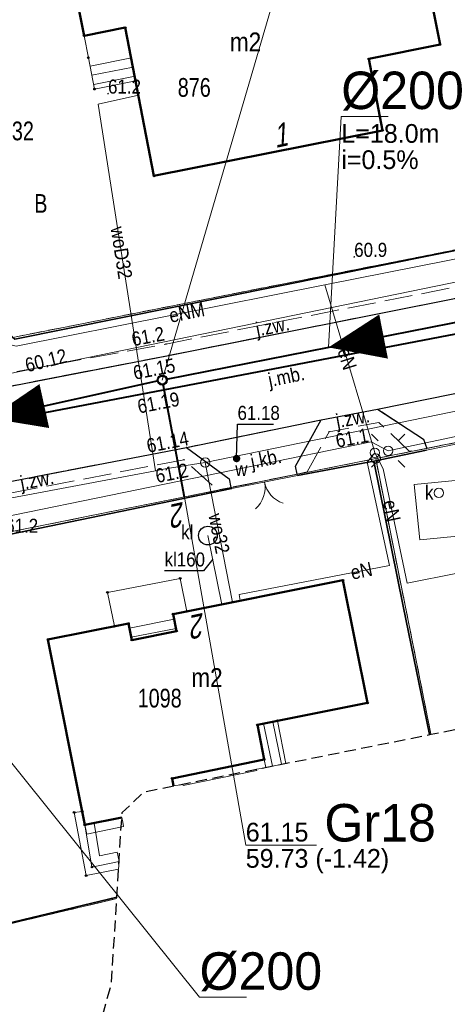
# Model space of a CAD drawing. Header units: metres. Extents: x 6473643 to 6474152, y 5887143 to 5887462.
# Tile 8 of 35: x 6473712 to 6473735, y 5887268 to 5887320. Entities that reach past the tile are written whole.
import ezdxf
from ezdxf.enums import TextEntityAlignment as Align

# ---------------------------------------------------------------- set-up
doc = ezdxf.new("R2010")
doc.units = ezdxf.units.M
doc.header["$MEASUREMENT"] = 0
for name, pattern in [('0.5_0.5', [1, 0.5, -0.5]), ('1.5_0.5', [2, 1.5, -0.5]), ('2', [0.9, 0.6, -0.3]), ('219-500', [0]), ('otob_500', [0])]:
    doc.linetypes.add(name, pattern=pattern)
doc.layers.get('0').update_dxf_attribs({"color": 2, "linetype": 'CONTINUOUS', "lineweight": 5})
for name, color, linetype in [('202-punkt graniczny', 7, 'CONTINUOUS'), ('210-oznaczenie konturu użytku gruntowego', 7, 'CONTINUOUS'), ('211-numer działki ewidencyjnej', 7, 'CONTINUOUS'), ('217-kontur klasyfikacyjny', 7, 'CONTINUOUS'), ('218-kontur użytku gruntowego', 7, 'CONTINUOUS'), ('219-działka ewidencyjna', 7, 'CONTINUOUS'), ('238-Punkt adresowy budynku', 7, 'CONTINUOUS'), ('312-budynek ewidencyjny', 7, 'CONTINUOUS'), ('312-oznaczenie budynku ewidencyjnego', 7, 'CONTINUOUS'), ('312-oznaczenie budynku ewidencyjnego-Atr117', 7, 'CONTINUOUS'), ('352-schody', 7, 'CONTINUOUS'), ('brama', 7, 'CONTINUOUS'), ('jezdnia', 7, 'CONTINUOUS'), ('jezdnia-Atr17', 7, 'CONTINUOUS'), ('komora podziemna', 7, 'CONTINUOUS'), ('krawężnik', 7, 'CONTINUOUS'), ('latarnia', 7, 'CONTINUOUS'), ('ogrodzenie trwałe', 7, 'CONTINUOUS'), ('osadnik  szambo', 7, 'CONTINUOUS'), ('osadnik  szambo-Atr17', 7, 'CONTINUOUS'), ('pikieta naturalna', 7, 'CONTINUOUS'), ('pikieta naturalna-Atr2', 7, 'CONTINUOUS'), ('pikieta sztuczna', 7, 'CONTINUOUS'), ('pikieta sztuczna-Atr2', 7, 'CONTINUOUS'), ('przewód elektroenergetyczny podziemny', 7, 'CONTINUOUS'), ('przewód elektroenergetyczny podziemny-Atr1', 7, 'CONTINUOUS'), ('przewód gazowy', 7, 'CONTINUOUS'), ('przewód kanalizacyjny', 7, 'CONTINUOUS'), ('przewód kanalizacyjny-Atr1', 7, 'CONTINUOUS'), ('przewód wodociągowy', 7, 'CONTINUOUS'), ('przewód wodociągowy-Atr1', 7, 'CONTINUOUS'), ('Punkt budynku', 7, 'CONTINUOUS'), ('rzedna', 7, 'CONTINUOUS'), ('rzedna-Atr2', 7, 'CONTINUOUS'), ('SJ_16_Liczby', 7, 'CONTINUOUS'), ('SJ_27_Wymiary', 7, 'CONTINUOUS'), ('SJ_5_Węzły_1', 7, 'CONTINUOUS'), ('taras', 7, 'CONTINUOUS'), ('właz do komory lub kanału - okrągły', 7, 'CONTINUOUS'), ('właz do komory lub kanału - okrągły-Atr17', 7, 'CONTINUOUS'), ('Zakres', 7, 'CONTINUOUS'), ('zasuwa lub zawór', 7, 'CONTINUOUS'), ('zasuwa lub zawór-Atr17', 7, 'CONTINUOUS')]:
    doc.layers.add(name, color=color, linetype=linetype)
for name, color, linetype, lineweight in [('SJ_19_Opis_Pz_1', 7, 'CONTINUOUS', 20), ('SJ_26_Teksty', 7, 'CONTINUOUS', 20), ('SJ_28_Linie_odn', 7, 'CONTINUOUS', 20), ('SJ_8_KS_GRAWITA_1', 34, 'CONTINUOUS', 40), ('SJ_8_KS_PRZYŁĄCZA', 40, 'CONTINUOUS', 40)]:
    doc.layers.add(name, color=color, linetype=linetype, lineweight=lineweight)
doc.styles.add('OPISOWY', font='GOTHIC.TTF')
doc.styles.get("Standard").update_dxf_attribs({"font": 'Working1250', "width": 0.75})
doc.linetypes.add('902-500', pattern='A,3.75,0,[1,ksztalty.shx,S=0.5,R=0,X=0,Y=0],3.75', length=7.5)

# ---------------------------------------------------------------- blocks, each defined once
blk = doc.blocks.new('PUNKTBUD')
at = {"color": 0}
blk.add_circle((0, 0), 0.045, dxfattribs=at)
blk = doc.blocks.new('202')
at = {"color": 0, "linetype": 'Continuous', "lineweight": 0}
blk.add_circle((0, 0), 0.25, dxfattribs=at)
blk = doc.blocks.new('US22')
at = {"color": 0, "linetype": 'Continuous', "lineweight": 13}
blk.add_circle((0, 0), 0.25, dxfattribs=at)
blk = doc.blocks.new('PW01')
at = {"linetype": 'Continuous', "lineweight": 13}
h = blk.add_hatch(color=0, dxfattribs=at)
edge = h.paths.add_edge_path()
edge.add_arc((0, 0), 0.045, 0, 360)
blk = doc.blocks.new('US15')
at = {"color": 0, "linetype": 'Continuous', "lineweight": 13}
blk.add_circle((0, 0), 0.25, dxfattribs=at)
blk = doc.blocks.new('SUKM')
at = {"color": 0, "linetype": 'Continuous'}
blk.add_circle((0, 0), 0.5, dxfattribs=at)
blk = doc.blocks.new('OK02')
at = {"color": 0, "linetype": 'Continuous', "lineweight": 0}
for centre, start, end in [((-1.5, 0), 0, 60), ((1.5, 0), 120, 180)]:
    blk.add_arc(centre, 1.5, start, end, dxfattribs=at)
blk = doc.blocks.new('US25')
at = {"linetype": 'Continuous', "lineweight": 0}
h = blk.add_hatch(color=0, dxfattribs=at)
edge = h.paths.add_edge_path()
edge.add_arc((0, 0), 0.2, 0, 360)
blk = doc.blocks.new('SM01')
at = {"color": 0, "linetype": 'Continuous', "lineweight": 13}
for p, q in [((-0.53, 0.531), (-0.883, 0.884)), ((0.531, 0.531), (0.884, 0.884)), ((-0.53, -0.53), (-0.883, -0.883)), ((0.531, -0.53), (0.884, -0.883))]:
    blk.add_line(p, q, dxfattribs=at)
blk.add_circle((0, 0), 0.25, dxfattribs=at)

msp = doc.modelspace()

# ---------------------------------------------------------------- linework, layer by layer
at = {"layer": '217-kontur klasyfikacyjny', "color": 3, "linetype": '1.5_0.5', "lineweight": 18, "flags": 128}
msp.add_lwpolyline([(6473717.254, 5887273.267), (6473702, 5887269.66)], dxfattribs=at)
at = {"layer": '218-kontur użytku gruntowego', "color": 3, "linetype": '0.5_0.5', "lineweight": 18, "flags": 128}
for points in [[(6473711.79, 5887303.22), (6473745.5, 5887309.89)], [(6473745.5, 5887309.89), (6473711.79, 5887303.22)], [(6473758.54, 5887302.24), (6473731.08, 5887296.74)], [(6473731.08, 5887296.74), (6473758.54, 5887302.24)], [(6473731.08, 5887296.74), (6473711.47, 5887292.81)], [(6473711.47, 5887292.81), (6473731.08, 5887296.74)], [(6473734.024, 5887282.029), (6473731.08, 5887296.74)], [(6473731.08, 5887296.74), (6473734.024, 5887282.029)], [(6473702, 5887269.66), (6473717.254, 5887273.267)], [(6473717.254, 5887273.267), (6473702, 5887269.66)]]:
    msp.add_lwpolyline(points, dxfattribs=at)
at = {"layer": '219-działka ewidencyjna', "color": 7, "linetype": '219-500', "lineweight": 18, "flags": 128}
for points in [[(6473711.79, 5887303.22), (6473745.5, 5887309.89)], [(6473758.54, 5887302.24), (6473731.08, 5887296.74)], [(6473731.08, 5887296.74), (6473711.47, 5887292.81)], [(6473731.08, 5887296.74), (6473734.024, 5887282.029)], [(6473702, 5887269.66), (6473717.254, 5887273.267)]]:
    msp.add_lwpolyline(points, dxfattribs=at)
at = {"layer": '312-budynek ewidencyjny', "color": 7, "linetype": 'Continuous', "lineweight": 50, "flags": 128}
for points in [[(6473715.51, 5887319.3), (6473714.13, 5887326.26)], [(6473733.72, 5887322.848), (6473734.51, 5887318.83)], [(6473717.71, 5887319.73), (6473715.51, 5887319.3)], [(6473719.24, 5887311.82), (6473717.71, 5887319.73)], [(6473734.51, 5887318.83), (6473730.71, 5887318.06)], [(6473730.71, 5887318.06), (6473731.44, 5887314.25)], [(6473731.44, 5887314.25), (6473719.24, 5887311.82)], [(6473720.26, 5887288.44), (6473729.33, 5887290.25)], [(6473729.33, 5887290.25), (6473730.64, 5887283.7)], [(6473720.45, 5887287.54), (6473720.26, 5887288.44)], [(6473713.58, 5887287.09), (6473717.88, 5887287.94)], [(6473717.88, 5887287.94), (6473718.05, 5887287.06)], [(6473718.05, 5887287.06), (6473720.45, 5887287.54)], [(6473715.55, 5887277.2), (6473713.58, 5887287.09)], [(6473730.64, 5887283.7), (6473724.76, 5887282.53)], [(6473724.76, 5887282.53), (6473725.12, 5887280.69)], [(6473725.12, 5887280.69), (6473720.21, 5887279.68)], [(6473720.21, 5887279.68), (6473720.288, 5887279.278)], [(6473717.524, 5887277.595), (6473715.55, 5887277.2)]]:
    msp.add_lwpolyline(points, dxfattribs=at)
at = {"layer": '352-schody', "color": 7, "linetype": 'Continuous', "lineweight": 18, "flags": 128}
for points in [[(6473715.51, 5887319.3), (6473715.74, 5887318.12), (6473716.07, 5887316.45), (6473718.28, 5887316.89), (6473717.71, 5887319.73)], [(6473715.51, 5887319.3), (6473715.74, 5887318.12), (6473716.07, 5887316.45), (6473718.28, 5887316.89), (6473717.71, 5887319.73)], [(6473717.13, 5887287.79), (6473716.76, 5887289.6), (6473720.64, 5887290.35), (6473720.99, 5887288.59), (6473720.26, 5887288.44), (6473720.45, 5887287.54), (6473718.05, 5887287.06), (6473717.88, 5887287.94)], [(6473717.13, 5887287.79), (6473716.76, 5887289.6), (6473720.64, 5887290.35), (6473720.99, 5887288.59), (6473720.26, 5887288.44), (6473720.45, 5887287.54), (6473718.05, 5887287.06), (6473717.88, 5887287.94)], [(6473726.28, 5887280.48), (6473725.21, 5887280.26), (6473725.12, 5887280.69), (6473724.76, 5887282.53), (6473725.83, 5887282.75)], [(6473726.28, 5887280.48), (6473725.21, 5887280.26), (6473725.12, 5887280.69), (6473724.76, 5887282.53), (6473725.83, 5887282.75)], [(6473715.55, 5887277.2), (6473715.93, 5887274.95), (6473717.38, 5887275.24), (6473717.35, 5887274.84), (6473715.62, 5887274.49), (6473714.98, 5887277.86), (6473715.41, 5887277.91)], [(6473715.55, 5887277.2), (6473715.93, 5887274.95), (6473717.38, 5887275.24), (6473717.35, 5887274.84), (6473715.62, 5887274.49), (6473714.98, 5887277.86), (6473715.41, 5887277.91)]]:
    msp.add_lwpolyline(points, close=True, dxfattribs=at)
for points in [[(6473718.035, 5887318.112), (6473715.828, 5887317.676)], [(6473718.133, 5887317.622), (6473715.925, 5887317.186)], [(6473718.231, 5887317.132), (6473716.022, 5887316.695)], [(6473717.927, 5887287.695), (6473720.317, 5887288.172)], [(6473718.022, 5887287.204), (6473720.42, 5887287.683)], [(6473725.585, 5887282.7), (6473726.051, 5887280.433)], [(6473725.095, 5887282.599), (6473725.561, 5887280.332)]]:
    msp.add_lwpolyline(points, dxfattribs=at)
at = {"layer": 'brama', "color": 7, "linetype": 'otob_500', "lineweight": 18, "flags": 128}
for points in [[(6473737.79, 5887298.01), (6473733.78, 5887297.18)], [(6473726.9, 5887295.83), (6473723.39, 5887295.14)]]:
    msp.add_lwpolyline(points, dxfattribs=at)
at = {"layer": 'jezdnia', "color": 7, "linetype": '1.5_0.5', "lineweight": 18, "flags": 128}
for points in [[(6473774.6, 5887290.156), (6473772.6, 5887301.4), (6473772.54, 5887302.49), (6473772.72, 5887303.46), (6473773.09, 5887304.47), (6473773.95, 5887305.87), (6473774.81, 5887306.92), (6473775.57, 5887307.7), (6473776.38, 5887308.23), (6473776.95, 5887308.56), (6473779.77, 5887309.16), (6473779.68, 5887310.45), (6473796.89, 5887313.95), (6473796.48, 5887317.98), (6473791.78, 5887317.14), (6473790.83, 5887316.93), (6473778.9, 5887314), (6473776.01, 5887313.36), (6473768.37, 5887311.84), (6473759.9, 5887310.18), (6473751.98, 5887308.6), (6473720.02, 5887302.24), (6473709.26, 5887300.16), (6473708.07, 5887300.01), (6473707.03, 5887300.09), (6473705.77, 5887300.4), (6473704.48, 5887300.88), (6473703.61, 5887301.41), (6473702.8, 5887302.08), (6473702.23, 5887302.94), (6473701.9, 5887303.88), (6473701.78, 5887304.55), (6473701.62, 5887306.16), (6473701.75, 5887307.93), (6473696.58, 5887306.42)], [(6473696.58, 5887306.42), (6473696.3, 5887301.05), (6473695.61, 5887289.42), (6473700.55, 5887288.23), (6473700.65, 5887289.25), (6473700.69, 5887289.57), (6473700.85, 5887290.26), (6473701.06, 5887290.9), (6473701.52, 5887291.8), (6473701.98, 5887292.36), (6473702.73, 5887293.02), (6473703.58, 5887293.59), (6473704.47, 5887294.02), (6473705.44, 5887294.32), (6473707.39, 5887294.71), (6473720.98, 5887297.33), (6473728.16, 5887298.8), (6473731.18, 5887299.37), (6473739.08, 5887300.97), (6473749.27, 5887303), (6473757.33, 5887304.57), (6473762.02, 5887305.44), (6473762.7, 5887305.46), (6473763.67, 5887305.26), (6473764.84, 5887304.74), (6473765.64, 5887304.22), (6473766.25, 5887303.62), (6473766.84, 5887302.83), (6473767.15, 5887302.21), (6473767.38, 5887301.58), (6473767.8, 5887299.92), (6473768.2, 5887297.64), (6473769.679, 5887289.17)]]:
    msp.add_lwpolyline(points, dxfattribs=at)
for points in [[(6473753.58, 5887311.1), (6473752.79, 5887311.12), (6473751.4, 5887309.06), (6473719.88, 5887302.85), (6473708.65, 5887300.78), (6473707.27, 5887300.56), (6473705.37, 5887301.09), (6473703.66, 5887302.21), (6473702.92, 5887303.2), (6473702.42, 5887304.44), (6473702.24, 5887306.44), (6473701.62, 5887306.16), (6473701.78, 5887304.55), (6473701.9, 5887303.88), (6473702.23, 5887302.94), (6473702.8, 5887302.08), (6473703.61, 5887301.41), (6473704.48, 5887300.88), (6473705.77, 5887300.4), (6473707.03, 5887300.09), (6473708.07, 5887300.01), (6473709.26, 5887300.16), (6473720.02, 5887302.24), (6473751.98, 5887308.6)], [(6473737.72, 5887298.08), (6473737.67, 5887298.53), (6473739.08, 5887300.97), (6473731.18, 5887299.37), (6473733.63, 5887297.77), (6473733.8, 5887297.27)], [(6473727.42, 5887296.04), (6473728.59, 5887298.17), (6473731.25, 5887298.67), (6473732.87, 5887297.14), (6473733.8, 5887297.27), (6473733.63, 5887297.77), (6473731.18, 5887299.37), (6473728.16, 5887298.8), (6473726.8, 5887296.34), (6473726.89, 5887295.91)], [(6473726.89, 5887295.91), (6473726.8, 5887296.34), (6473728.16, 5887298.8), (6473720.98, 5887297.33), (6473723.26, 5887295.65), (6473723.34, 5887295.2)], [(6473723.34, 5887295.2), (6473723.26, 5887295.65), (6473720.98, 5887297.33), (6473707.39, 5887294.71), (6473705.44, 5887294.32), (6473704.47, 5887294.02), (6473703.58, 5887293.59), (6473702.73, 5887293.02), (6473701.98, 5887292.36), (6473701.52, 5887291.8), (6473701.06, 5887290.9), (6473700.85, 5887290.26), (6473700.69, 5887289.57), (6473700.65, 5887289.25), (6473701.32, 5887289.1), (6473701.61, 5887290.5), (6473703.06, 5887292.32), (6473704.77, 5887293.42), (6473706.96, 5887294), (6473720.84, 5887296.68), (6473722.63, 5887295.06)]]:
    msp.add_lwpolyline(points, close=True, dxfattribs=at)
at = {"layer": 'komora podziemna', "color": 34, "linetype": 'Continuous', "lineweight": 18, "flags": 128}
msp.add_lwpolyline([(6473735.82, 5887292.64), (6473733.43, 5887292.4), (6473733.13, 5887295.35), (6473735.52, 5887295.59), (6473735.79, 5887292.97)], close=True, dxfattribs=at)
at = {"layer": 'krawężnik', "color": 7, "linetype": 'Continuous', "lineweight": 25, "flags": 128}
for points in [[(6473701.62, 5887306.16), (6473701.78, 5887304.55), (6473701.9, 5887303.88), (6473702.23, 5887302.94), (6473702.8, 5887302.08), (6473703.61, 5887301.41), (6473704.48, 5887300.88), (6473705.77, 5887300.4), (6473707.03, 5887300.09), (6473708.07, 5887300.01), (6473709.26, 5887300.16), (6473720.02, 5887302.24), (6473751.98, 5887308.6), (6473759.9, 5887310.18), (6473768.37, 5887311.84), (6473776.01, 5887313.36)], [(6473700.65, 5887289.25), (6473700.69, 5887289.57), (6473700.85, 5887290.26), (6473701.06, 5887290.9), (6473701.52, 5887291.8), (6473701.98, 5887292.36), (6473702.73, 5887293.02), (6473703.58, 5887293.59), (6473704.47, 5887294.02), (6473705.44, 5887294.32), (6473707.39, 5887294.71), (6473720.98, 5887297.33), (6473728.16, 5887298.8), (6473731.18, 5887299.37), (6473739.08, 5887300.97)], [(6473731.18, 5887299.37), (6473733.63, 5887297.77), (6473733.8, 5887297.27)], [(6473726.89, 5887295.91), (6473726.8, 5887296.34), (6473728.16, 5887298.8)], [(6473720.98, 5887297.33), (6473723.26, 5887295.65), (6473723.34, 5887295.2)]]:
    msp.add_lwpolyline(points, dxfattribs=at)
at = {"layer": 'ogrodzenie trwałe', "color": 7, "linetype": '902-500', "lineweight": 35, "flags": 128}
for points in [[(6473704.66, 5887318.69), (6473704.3, 5887309.59), (6473707.56, 5887306.77), (6473708.53, 5887305.99), (6473711.82, 5887303.11), (6473745.4, 5887309.87)], [(6473730.98, 5887296.61), (6473733.78, 5887297.18)], [(6473733.944, 5887282.013), (6473732.55, 5887288.87), (6473730.98, 5887296.61), (6473726.9, 5887295.83)], [(6473723.39, 5887295.14), (6473711.51, 5887292.69), (6473707.56, 5887288.92)], [(6473706.9, 5887288.31), (6473703.05, 5887284.6), (6473702.14, 5887269.72), (6473717.259, 5887273.347)]]:
    msp.add_lwpolyline(points, dxfattribs=at)
at = {"layer": 'przewód elektroenergetyczny podziemny', "color": 1, "linetype": 'Continuous', "lineweight": 18, "flags": 128}
for points in [[(6473695.33, 5887306.99), (6473696.69, 5887308.92), (6473703.83, 5887309.67), (6473711.46, 5887302.84), (6473711.89, 5887302.73), (6473728.36, 5887306), (6473775.03, 5887315.24), (6473812.8, 5887322.62), (6473817.84, 5887323.32), (6473831.86, 5887325.27), (6473863.26, 5887329.49)], [(6473837.33, 5887316.81), (6473820.65, 5887314.7), (6473820.48, 5887314.69), (6473818.81, 5887315.01), (6473814.92, 5887314.23), (6473795.19, 5887309.96), (6473782.83, 5887307.45), (6473781.9, 5887306.49), (6473781.75, 5887306.44), (6473770.95, 5887304.25), (6473760.54, 5887301.96), (6473758.39, 5887302.79), (6473731.91, 5887297.19), (6473731.74, 5887297.16), (6473730.84, 5887297.64), (6473711.03, 5887293.57), (6473702.82, 5887285.83), (6473694.3, 5887285.92), (6473694.4, 5887289.55), (6473694.39, 5887289.72)], [(6473731.03, 5887297.05), (6473731, 5887297.19), (6473728.36, 5887306)], [(6473723.84, 5887289.16), (6473723.78, 5887289.49), (6473731.82, 5887291.04), (6473730.63, 5887296.55), (6473731.03, 5887297.05)], [(6473735.44, 5887290.62), (6473732.75, 5887290.1), (6473731.47, 5887296.2), (6473731.03, 5887297.05)]]:
    msp.add_lwpolyline(points, dxfattribs=at)
at = {"layer": 'przewód gazowy', "color": 40, "linetype": 'Continuous', "lineweight": 18, "flags": 128}
msp.add_lwpolyline([(6473984.21, 5887337.4), (6473964.97, 5887335.92), (6473949.07, 5887334.71), (6473944.14, 5887334.37), (6473926.74, 5887332.98), (6473910.99, 5887331.8), (6473906.37, 5887331.45), (6473901.44, 5887335.69), (6473898.54, 5887338), (6473892.16, 5887337.26), (6473891.18, 5887337.08), (6473885.29, 5887329.9), (6473861.68, 5887327.94), (6473846.99, 5887325.96), (6473832.41, 5887323.89), (6473813.49, 5887321.38), (6473793.81, 5887317.53), (6473774.19, 5887313.65), (6473755.22, 5887310.09), (6473736.37, 5887306.36), (6473711.47, 5887301.26), (6473705.4, 5887306.39), (6473698.93, 5887306.14), (6473698.16, 5887306.12)], dxfattribs=at)
at = {"layer": 'przewód kanalizacyjny', "color": 34, "linetype": 'Continuous', "lineweight": 18, "flags": 128}
msp.add_lwpolyline([(6473722.87, 5887288.96), (6473722.12, 5887292.63)], dxfattribs=at)
at = {"layer": 'przewód kanalizacyjny-Atr1', "color": 34, "flags": 128}
msp.add_lwpolyline([(6473722.38, 5887291.37), (6473721.88, 5887290.75), (6473719.807, 5887290.75)], dxfattribs=at)
at = {"layer": 'przewód wodociągowy', "color": 5, "linetype": 'Continuous', "lineweight": 18, "flags": 128}
for points in [[(6473894.99, 5887322.95), (6473887.57, 5887322.47), (6473863.35, 5887320.69), (6473858.48, 5887320.17), (6473848.87, 5887319.12), (6473822.02, 5887316.18), (6473817.06, 5887315.49), (6473797.78, 5887312.25), (6473783.39, 5887309.35), (6473753.75, 5887303.2), (6473737.34, 5887299.68), (6473721.98, 5887296.53), (6473719.84, 5887296.19), (6473719.33, 5887296.09), (6473697.06, 5887291.9), (6473696.76, 5887291.91)], [(6473718.41, 5887316.13), (6473716.26, 5887315.65), (6473719.33, 5887296.09)], [(6473721.98, 5887296.53), (6473723.44, 5887289.08)]]:
    msp.add_lwpolyline(points, dxfattribs=at)
at = {"layer": 'rzedna-Atr2', "color": 7, "flags": 128}
msp.add_lwpolyline([(6473723.65, 5887296.74), (6473723.7, 5887298.57), (6473725.621, 5887298.57)], dxfattribs=at)
at = {"layer": 'SJ_26_Teksty'}
for p, q in [((6473728.554, 5887302.671), (6473729.24, 5887314.985)), ((6473729.24, 5887314.985), (6473731.74, 5887314.985)), ((6473701.974, 5887292.539), (6473721.675, 5887267.999)), ((6473721.675, 5887267.999), (6473724.175, 5887267.999))]:
    msp.add_line(p, q, dxfattribs=at)
at = {"layer": 'SJ_28_Linie_odn'}
for points in [[(6473719.683, 5887300.925), (6473727.682, 5887328.28), (6473731.462, 5887328.28)], [(6473720.867, 5887294.675), (6473724.14, 5887276.111), (6473727.92, 5887276.111)]]:
    msp.add_lwpolyline(points, dxfattribs=at)
at = {"layer": 'SJ_5_Węzły_1'}
for radius in [0.266, 0.212]:
    msp.add_circle((6473719.683, 5887300.925), radius, dxfattribs=at)
at = {"layer": 'SJ_8_KS_GRAWITA_1'}
for p, q in [((6473737.218, 5887304.375), (6473719.891, 5887300.966)), ((6473719.475, 5887300.879), (6473701.822, 5887296.997))]:
    msp.add_line(p, q, dxfattribs=at)
at = {"layer": 'SJ_8_KS_GRAWITA_1', "linetype": 'Continuous'}
msp.add_lwpolyline([(6473701.236, 5887296.868), (6473796.768, 5887315.148)], dxfattribs=at)
at = {"layer": 'SJ_8_KS_GRAWITA_1'}
for points in [[(6473728.554, 5887302.671, 0, 2.4, 0), (6473731.498, 5887303.25, 0, 2.4, 0)], [(6473710.459, 5887298.896, 0, 2.4, 0), (6473713.389, 5887299.541, 0, 2.4, 0)]]:
    msp.add_lwpolyline(points, format="xyseb", dxfattribs=at)
at = {"layer": 'SJ_8_KS_PRZYŁĄCZA'}
msp.add_line((6473720.867, 5887294.675), (6473719.723, 5887300.716), dxfattribs=at)
at = {"layer": 'taras', "color": 0, "lineweight": 18}
for p, q in [((6473720.21, 5887279.68), (6473725.12, 5887280.69)), ((6473725.12, 5887280.69), (6473725.208, 5887280.263)), ((6473720.795, 5887279.29), (6473724.731, 5887280.1)), ((6473724.718, 5887280.162), (6473724.963, 5887280.212)), ((6473724.731, 5887280.1), (6473724.718, 5887280.162)), ((6473725.208, 5887280.263), (6473724.963, 5887280.212)), ((6473720.288, 5887279.278), (6473720.21, 5887279.68)), ((6473720.288, 5887279.278), (6473720.533, 5887279.325)), ((6473720.779, 5887279.373), (6473720.533, 5887279.325)), ((6473720.779, 5887279.373), (6473720.795, 5887279.29)), ((6473715.55, 5887277.2), (6473717.524, 5887277.595)), ((6473717.524, 5887277.595), (6473717.573, 5887277.35)), ((6473715.55, 5887277.2), (6473715.796, 5887277.242)), ((6473715.55, 5887277.2), (6473715.599, 5887276.955)), ((6473715.93, 5887274.95), (6473715.55, 5887277.2)), ((6473715.648, 5887276.71), (6473715.599, 5887276.955)), ((6473715.648, 5887276.71), (6473717.622, 5887277.105)), ((6473716.043, 5887277.283), (6473715.796, 5887277.242)), ((6473716.337, 5887275.543), (6473716.043, 5887277.283)), ((6473717.622, 5887277.105), (6473717.573, 5887277.35)), ((6473717.278, 5887275.734), (6473716.337, 5887275.543)), ((6473717.278, 5887275.734), (6473717.327, 5887275.489)), ((6473717.377, 5887275.244), (6473717.327, 5887275.489)), ((6473717.377, 5887275.244), (6473715.93, 5887274.95))]:
    msp.add_line(p, q, dxfattribs=at)
at = {"layer": 'Zakres', "color": 5, "linetype": '2', "lineweight": 25, "flags": 128}
msp.add_lwpolyline([(6473676.81, 5887213.41), (6473667.74, 5887202.78), (6473659.01, 5887210.45), (6473646.22, 5887197.22), (6473711.04, 5887142.9), (6473724.09, 5887158.77), (6473713.27, 5887167.89), (6473715.19, 5887174.47), (6473715.74, 5887184.78), (6473715.02, 5887190.22), (6473713.69, 5887194.31), (6473713.69, 5887194.33), (6473711.51, 5887200.99), (6473711.05, 5887203.97), (6473710.6, 5887215.32), (6473712.4, 5887257.5), (6473712.5, 5887259.36), (6473715.25, 5887262.64), (6473716.97, 5887268.72), (6473717.54, 5887277.85), (6473718.7, 5887278.96), (6473734.03, 5887282.03), (6473761.49, 5887287.53), (6473786, 5887292.44), (6473816.32, 5887298.52), (6473820.72, 5887299.06), (6473856.75, 5887303.47), (6473865.02, 5887304.48), (6473879.04, 5887305.39), (6473905.86, 5887307.1), (6473929.16, 5887308.6), (6473952.76, 5887310.13), (6474012.11, 5887313.94), (6474012.19, 5887313.95), (6474034, 5887315.47), (6474034.15, 5887315.48), (6474067.2, 5887318.1), (6474070.83, 5887312.27), (6474109.78, 5887315.84), (6474119.74, 5887323.71), (6474125.77, 5887325.76), (6474130.41, 5887330.13), (6474132.82, 5887336.03), (6474132.55, 5887342.4), (6474129.75, 5887353.12), (6474127.58, 5887357.86), (6474123.91, 5887361.57), (6474119.19, 5887363.8), (6474113.99, 5887364.28), (6474112.58, 5887364.16), (6474098.55, 5887363.03), (6474089.61, 5887362.31), (6474048.91, 5887359.22), (6474048.87, 5887359.21), (6474015.96, 5887356.62), (6474003.54, 5887355.64), (6473983.11, 5887354.1), (6473951.21, 5887351.69), (6473913.79, 5887348.86), (6473912.21, 5887362.74), (6473912.21, 5887362.79), (6473909.47, 5887386.25), (6473908.51, 5887394.39), (6473921.49, 5887396.5), (6473947.61, 5887400.73), (6473971.66, 5887401.95), (6473989.34, 5887403.75), (6473994.99, 5887406.17), (6473999.9, 5887409.71), (6474003.01, 5887414.9), (6474003.81, 5887420.89), (6474002.18, 5887426.72), (6473998.38, 5887431.43), (6473993.03, 5887434.25), (6473960.42, 5887443.72), (6473954.98, 5887444.27), (6473941.62, 5887443.14), (6473941.16, 5887443.09), (6473938.74, 5887442.81), (6473932.71, 5887440.75), (6473928.97, 5887437.22), (6473827.76, 5887420.81), (6473827.74, 5887420.8), (6473818.01, 5887419.22), (6473821.59, 5887430.98), (6473827.8, 5887454.06), (6473804.74, 5887461.63), (6473793.55, 5887426.22), (6473796.12, 5887415.68), (6473722.82, 5887403.78), (6473688.63, 5887399.87), (6473687.59, 5887392.13), (6473687.54, 5887391.78), (6473687.03, 5887387.21), (6473674.53, 5887374.58), (6473675.94, 5887343.54), (6473681.38, 5887331.77), (6473680.33, 5887310.02), (6473679.31, 5887290.85), (6473677.82, 5887267.61), (6473677.79, 5887266.94), (6473677.55, 5887254.53), (6473677.46, 5887250.52), (6473677.46, 5887250.48), (6473677.12, 5887232.81), (6473677.12, 5887232.77), (6473676.91, 5887220.36), (6473676.91, 5887220.34), (6473676.81, 5887213.91)], close=True, dxfattribs=at)

# ---------------------------------------------------------------- block references
at = {"layer": '202-punkt graniczny', "color": 7, "linetype": 'Continuous', "lineweight": 18}
msp.add_blockref('202', (6473731.08, 5887296.74), dxfattribs=at)
at = {"layer": 'brama', "color": 7, "linetype": 'Continuous', "lineweight": 18, "rotation": 191.121}
msp.add_blockref('OK02', (6473725.145, 5887295.485), dxfattribs=at)
at = {"layer": 'komora podziemna', "color": 1, "linetype": 'Continuous', "lineweight": 18, "rotation": 11.592}
msp.add_blockref('US15', (6473731.03, 5887297.05), dxfattribs=at)
at = {"layer": 'komora podziemna', "color": 5, "linetype": 'Continuous', "lineweight": 18}
msp.add_blockref('US15', (6473721.98, 5887296.53), dxfattribs=at)
at = {"layer": 'latarnia', "color": 7, "linetype": 'Continuous', "lineweight": 18}
msp.add_blockref('SM01', (6473731.74, 5887297.16), dxfattribs=at)
at = {"layer": 'osadnik  szambo', "color": 34, "linetype": 'Continuous', "lineweight": 18}
msp.add_blockref('SUKM', (6473722.12, 5887292.63), dxfattribs=at)
at = {"layer": 'pikieta naturalna', "color": 7, "linetype": 'Continuous', "lineweight": 13}
for p in [(6473716.79, 5887316.21), (6473729.93, 5887307.5), (6473719.88, 5887302.85), (6473728.59, 5887298.17), (6473720.84, 5887296.68)]:
    msp.add_blockref('PW01', p, dxfattribs=at)
at = {"layer": 'pikieta sztuczna', "color": 7, "linetype": 'Continuous', "lineweight": 13}
for p in [(6473720.02, 5887302.24), (6473720.42, 5887299.83), (6473720.98, 5887297.33)]:
    msp.add_blockref('PW01', p, dxfattribs=at)
at = {"layer": 'Punkt budynku', "color": 5, "linetype": 'Continuous', "lineweight": 18}
for p in [(6473717.71, 5887319.73), (6473715.51, 5887319.3), (6473734.51, 5887318.83), (6473715.74, 5887318.12), (6473730.71, 5887318.06), (6473718.28, 5887316.89), (6473716.07, 5887316.45), (6473731.44, 5887314.25), (6473719.24, 5887311.82), (6473720.64, 5887290.35), (6473729.33, 5887290.25), (6473716.76, 5887289.6), (6473720.26, 5887288.44), (6473720.99, 5887288.59), (6473717.88, 5887287.94), (6473717.13, 5887287.79), (6473720.45, 5887287.54), (6473713.58, 5887287.09), (6473718.05, 5887287.06), (6473730.64, 5887283.7), (6473725.83, 5887282.75), (6473724.76, 5887282.53), (6473725.12, 5887280.69), (6473720.21, 5887279.68), (6473714.98, 5887277.86), (6473715.41, 5887277.91), (6473715.55, 5887277.2), (6473715.93, 5887274.95), (6473715.62, 5887274.49)]:
    msp.add_blockref('PUNKTBUD', p, dxfattribs=at)
at = {"layer": 'rzedna', "color": 7, "linetype": 'Continuous', "lineweight": 18}
msp.add_blockref('PW01', (6473723.65, 5887296.74), dxfattribs=at)
at = {"layer": 'właz do komory lub kanału - okrągły', "color": 7, "linetype": 'Continuous', "lineweight": 18}
msp.add_blockref('US22', (6473734.45, 5887294.91), dxfattribs=at)
at = {"layer": 'zasuwa lub zawór', "color": 5, "linetype": 'Continuous', "lineweight": 18}
msp.add_blockref('US25', (6473723.65, 5887296.74), dxfattribs=at)

# ---------------------------------------------------------------- texts
at = {"layer": '210-oznaczenie konturu użytku gruntowego', "color": 3, "linetype": 'Continuous', "lineweight": 18, "width": 0.79}
msp.add_text('B', height=1, dxfattribs=at).set_placement((6473712.85, 5887309.85))
at = {"layer": '211-numer działki ewidencyjnej', "color": 7, "linetype": 'Continuous', "lineweight": 18, "width": 0.79}
msp.add_text('1532', height=1, dxfattribs=at).set_placement((6473710.48, 5887313.72))
at = {"layer": '238-Punkt adresowy budynku', "color": 7, "linetype": 'Continuous', "lineweight": 25, "oblique": 15, "width": 0.79}
for s, rotation, p in [('1', 12.067, (6473726.08, 5887313.38)), ('2', 192.124, (6473720.47, 5887294.36)), ('2', 192.113, (6473721.53, 5887288.44))]:
    msp.add_text(s, height=1.25, rotation=rotation, dxfattribs=at).set_placement(p, align=Align.CENTER)
at = {"layer": '312-oznaczenie budynku ewidencyjnego', "color": 7, "linetype": 'Continuous', "lineweight": 18, "width": 0.79}
for s, p in [('876', (6473720.51, 5887316.04)), ('1098', (6473718.37, 5887283.46))]:
    msp.add_text(s, height=1, dxfattribs=at).set_placement(p)
at = {"layer": '312-oznaczenie budynku ewidencyjnego-Atr117', "color": 7, "width": 0.9}
for p in [(6473724.13, 5887318.97), (6473722.07, 5887285.06)]:
    msp.add_text('m2', height=1, dxfattribs=at).set_placement(p, align=Align.MIDDLE_CENTER)
at = {"layer": 'jezdnia-Atr17', "color": 7, "width": 0.9}
for s, rotation, p in [('j.zw.', 11.255, (6473724.76, 5887303.25)), ('j.mb.', 11.57, (6473725.42, 5887300.55)), ('j.mb.', 11.57, (6473725.42, 5887300.55)), ('j.zw.', 10.646, (6473729.03, 5887298.36)), ('j.kb.', 11.31, (6473724.48, 5887296.2)), ('j.zw.', 10.928, (6473712.18, 5887295.06))]:
    msp.add_text(s, height=0.75, rotation=rotation, dxfattribs=at).set_placement(p)
at = {"layer": 'osadnik  szambo-Atr17', "color": 34, "width": 0.9}
msp.add_text('kl', height=0.75, dxfattribs=at).set_placement((6473720.69, 5887292.44))
at = {"layer": 'pikieta naturalna-Atr2', "color": 7, "width": 0.9}
for s, p in [('61.2', (6473716.79, 5887316.21)), ('60.9', (6473729.93, 5887307.5)), ('61.2', (6473711.3, 5887292.78))]:
    msp.add_text(s, height=0.75, dxfattribs=at).set_placement(p)
for s, rotation, p in [('61.2', 10.444, (6473717.99, 5887303.47)), ('61.1', 10.646, (6473728.88, 5887298.05)), ('61.2', 10.928, (6473719.26, 5887296.17))]:
    msp.add_text(s, height=0.75, rotation=rotation, dxfattribs=at).set_placement(p, align=Align.TOP_LEFT)
at = {"layer": 'pikieta sztuczna-Atr2', "color": 7, "width": 0.9}
for s, rotation, p in [('61.15', 10.941, (6473718.21, 5887300.94)), ('61.19', 10.912, (6473718.44, 5887299.14)), ('61.14', 10.912, (6473718.93, 5887297.04))]:
    msp.add_text(s, height=0.75, rotation=rotation, dxfattribs=at).set_placement(p)
at = {"layer": 'przewód elektroenergetyczny podziemny-Atr1', "color": 1, "width": 0.9}
for s, rotation, p in [('eNM', 11.229, (6473720.06, 5887304.35)), ('eN', 287.493, (6473729.38, 5887302.61)), ('eN', 281.851, (6473731.82, 5887294.52)), ('eN', 11.708, (6473729.75, 5887290.64))]:
    msp.add_text(s, height=0.75, rotation=rotation, dxfattribs=at).set_placement(p, align=Align.MIDDLE_LEFT)
at = {"layer": 'przewód kanalizacyjny-Atr1', "color": 34, "width": 0.9}
msp.add_text('kl160', height=0.75, dxfattribs=at).set_placement((6473719.807, 5887290.758), align=Align.BOTTOM_LEFT)
at = {"layer": 'przewód wodociągowy-Atr1', "color": 5, "width": 0.9}
for s, rotation, p in [('woD32', 278.92, (6473717.29, 5887309.11)), ('wo32', 281.088, (6473722.51, 5887293.8))]:
    msp.add_text(s, height=0.75, rotation=rotation, dxfattribs=at).set_placement(p, align=Align.MIDDLE_LEFT)
at = {"layer": 'rzedna-Atr2', "color": 7, "width": 0.9}
msp.add_text('60.12', height=0.75, rotation=13.985, dxfattribs=at).set_placement((6473712.47, 5887301.34))
msp.add_text('61.18', height=0.75, dxfattribs=at).set_placement((6473723.7, 5887298.578), align=Align.BOTTOM_LEFT)
at = {"layer": 'SJ_16_Liczby', "style": 'OPISOWY'}
for s, p in [('L=18.0m', (6473729.24, 5887313.584)), ('i=0.5%', (6473729.24, 5887312.185))]:
    msp.add_text(s, height=1, dxfattribs=at).set_placement(p)
at = {"layer": 'SJ_19_Opis_Pz_1', "style": 'OPISOWY'}
msp.add_text('Gr18', height=2, dxfattribs=at).set_placement((6473728.34, 5887276.311))
at = {"layer": 'SJ_26_Teksty', "style": 'OPISOWY'}
for s, p in [('61.15', (6473724.14, 5887276.311)), ('59.73 (-1.42)', (6473724.14, 5887274.911))]:
    msp.add_text(s, height=1, dxfattribs=at).set_placement(p)
at = {"layer": 'SJ_27_Wymiary', "style": 'OPISOWY'}
for p in [(6473729.24, 5887315.384), (6473721.675, 5887268.399)]:
    msp.add_text('%%C200', height=2, dxfattribs=at).set_placement(p)
at = {"layer": 'właz do komory lub kanału - okrągły-Atr17', "color": 7, "width": 0.9}
msp.add_text('k', height=0.75, dxfattribs=at).set_placement((6473733.71, 5887294.55))
at = {"layer": 'zasuwa lub zawór-Atr17', "color": 5, "width": 0.9}
msp.add_text('w', height=0.75, dxfattribs=at).set_placement((6473723.58, 5887295.81))

doc.saveas('drawing.dxf')
